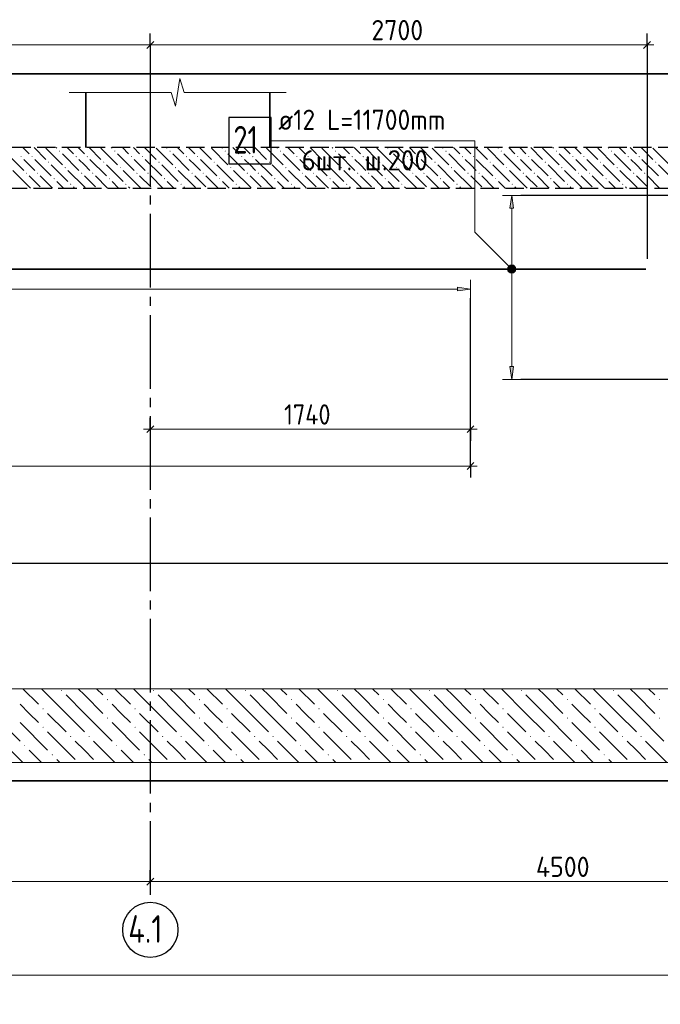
# Model space of a CAD drawing. Header units: millimetres. Extents: x 0 to 59400, y 0 to 42000.
# Tile 15 of 37: x 26367 to 33331, y 16921 to 27619. Entities that reach past the tile are written whole.
import ezdxf

# ---------------------------------------------------------------- set-up
doc = ezdxf.new("R2010")
doc.units = ezdxf.units.MM
doc.linetypes.add('______2', pattern=[270, 200, -70])
doc.linetypes.add('______5', pattern=[1100, 800, -100, 100, -100])
for name, color, linetype, lineweight in [('Standard', 7, 'Continuous', 25), ('ЖБ Перекрытие верхний уровень', 7, '______2', 25), ('ЖБ Пилон', 7, 'Continuous', 35), ('Позиционная метка линия выноска', 7, 'Continuous', 13), ('Размерная линия_ общее', 7, 'Continuous', 13), ('Фоновоя арматура Х1', 52, 'Continuous', 25)]:
    doc.layers.add(name, color=color, linetype=linetype, lineweight=lineweight)
doc.layers.add('Оси', color=7, linetype='______5')
doc.layers.add('Стена ДОП арматура У', color=7, linetype='Continuous', lineweight=35, true_color=0x5a2814)
doc.layers.add('Стена ДОП арматура Х', color=7, linetype='Continuous', lineweight=35, true_color=0x50140a)
doc.styles.add('ISOCPEUR', font='txt')

msp = doc.modelspace()

# ---------------------------------------------------------------- hatches: boundary and pattern name
at = {"layer": 'ЖБ Перекрытие верхний уровень', "linetype": 'Continuous', "lineweight": 18, "transparency": 33554687}
for points in [[(26375, 26132), (26381, 26138), (26388, 26132), (26381, 26125)], [(26495, 26132), (26501, 26138), (26508, 26132), (26501, 26125)], [(26795, 26192), (26801, 26198), (26808, 26192), (26801, 26185)], [(26975, 26132), (26981, 26138), (26988, 26132), (26981, 26125)], [(27095, 26132), (27101, 26138), (27108, 26132), (27101, 26125)], [(27395, 26192), (27401, 26198), (27408, 26192), (27401, 26185)], [(27575, 26132), (27581, 26138), (27588, 26132), (27581, 26125)], [(27695, 26132), (27701, 26138), (27708, 26132), (27701, 26125)], [(27995, 26192), (28001, 26198), (28008, 26192), (28001, 26185)], [(28175, 26132), (28181, 26138), (28188, 26132), (28181, 26125)], [(28295, 26132), (28301, 26138), (28308, 26132), (28301, 26125)], [(28595, 26192), (28601, 26198), (28608, 26192), (28601, 26185)], [(28775, 26132), (28781, 26138), (28788, 26132), (28781, 26125)], [(28895, 26132), (28901, 26138), (28908, 26132), (28901, 26125)], [(29195, 26192), (29201, 26198), (29208, 26192), (29201, 26185)], [(29375, 26132), (29381, 26138), (29388, 26132), (29381, 26125)], [(29495, 26132), (29501, 26138), (29508, 26132), (29501, 26125)], [(29795, 26192), (29801, 26198), (29808, 26192), (29801, 26185)], [(29975, 26132), (29981, 26138), (29988, 26132), (29981, 26125)], [(30095, 26132), (30101, 26138), (30108, 26132), (30101, 26125)], [(30395, 26192), (30401, 26198), (30408, 26192), (30401, 26185)], [(30575, 26132), (30581, 26138), (30588, 26132), (30581, 26125)], [(30695, 26132), (30701, 26138), (30708, 26132), (30701, 26125)], [(30995, 26192), (31001, 26198), (31008, 26192), (31001, 26185)], [(31175, 26132), (31181, 26138), (31188, 26132), (31181, 26125)], [(31295, 26132), (31301, 26138), (31308, 26132), (31301, 26125)], [(31595, 26192), (31601, 26198), (31608, 26192), (31601, 26185)], [(31775, 26132), (31781, 26138), (31788, 26132), (31781, 26125)], [(31895, 26132), (31901, 26138), (31908, 26132), (31901, 26125)], [(32195, 26192), (32201, 26198), (32208, 26192), (32201, 26185)], [(32375, 26132), (32381, 26138), (32388, 26132), (32381, 26125)], [(32495, 26132), (32501, 26138), (32508, 26132), (32501, 26125)], [(32795, 26192), (32801, 26198), (32808, 26192), (32801, 26185)], [(32975, 26132), (32981, 26138), (32988, 26132), (32981, 26125)], [(33095, 26132), (33101, 26138), (33108, 26132), (33101, 26125)], [(26675, 26072), (26681, 26078), (26688, 26072), (26681, 26065)], [(26855, 26012), (26861, 26018), (26868, 26012), (26861, 26005)], [(27275, 26072), (27281, 26078), (27288, 26072), (27281, 26065)], [(27455, 26012), (27461, 26018), (27468, 26012), (27461, 26005)], [(27875, 26072), (27881, 26078), (27888, 26072), (27881, 26065)], [(28055, 26012), (28061, 26018), (28068, 26012), (28061, 26005)], [(28475, 26072), (28481, 26078), (28488, 26072), (28481, 26065)], [(28655, 26012), (28661, 26018), (28668, 26012), (28661, 26005)], [(29075, 26072), (29081, 26078), (29088, 26072), (29081, 26065)], [(29255, 26012), (29261, 26018), (29268, 26012), (29261, 26005)], [(29675, 26072), (29681, 26078), (29688, 26072), (29681, 26065)], [(29855, 26012), (29861, 26018), (29868, 26012), (29861, 26005)], [(30275, 26072), (30281, 26078), (30288, 26072), (30281, 26065)], [(30455, 26012), (30461, 26018), (30468, 26012), (30461, 26005)], [(30875, 26072), (30881, 26078), (30888, 26072), (30881, 26065)], [(31055, 26012), (31061, 26018), (31068, 26012), (31061, 26005)], [(31475, 26072), (31481, 26078), (31488, 26072), (31481, 26065)], [(31655, 26012), (31661, 26018), (31668, 26012), (31661, 26005)], [(32075, 26072), (32081, 26078), (32088, 26072), (32081, 26065)], [(32255, 26012), (32261, 26018), (32268, 26012), (32261, 26005)], [(32675, 26072), (32681, 26078), (32688, 26072), (32681, 26065)], [(32855, 26012), (32861, 26018), (32868, 26012), (32861, 26005)], [(33275, 26072), (33281, 26078), (33288, 26072), (33281, 26065)], [(26435, 25952), (26441, 25958), (26448, 25952), (26441, 25945)], [(26555, 25952), (26561, 25958), (26568, 25952), (26561, 25945)], [(26735, 25892), (26741, 25898), (26748, 25892), (26741, 25885)], [(27035, 25952), (27041, 25958), (27048, 25952), (27041, 25945)], [(27155, 25952), (27161, 25958), (27168, 25952), (27161, 25945)], [(27335, 25892), (27341, 25898), (27348, 25892), (27341, 25885)], [(27635, 25952), (27641, 25958), (27648, 25952), (27641, 25945)], [(27755, 25952), (27761, 25958), (27768, 25952), (27761, 25945)], [(27935, 25892), (27941, 25898), (27948, 25892), (27941, 25885)], [(28235, 25952), (28241, 25958), (28248, 25952), (28241, 25945)], [(28355, 25952), (28361, 25958), (28368, 25952), (28361, 25945)], [(28535, 25892), (28541, 25898), (28548, 25892), (28541, 25885)], [(28835, 25952), (28841, 25958), (28848, 25952), (28841, 25945)], [(28955, 25952), (28961, 25958), (28968, 25952), (28961, 25945)], [(29135, 25892), (29141, 25898), (29148, 25892), (29141, 25885)], [(29435, 25952), (29441, 25958), (29448, 25952), (29441, 25945)], [(29555, 25952), (29561, 25958), (29568, 25952), (29561, 25945)], [(29735, 25892), (29741, 25898), (29748, 25892), (29741, 25885)], [(30035, 25952), (30041, 25958), (30048, 25952), (30041, 25945)], [(30155, 25952), (30161, 25958), (30168, 25952), (30161, 25945)], [(30335, 25892), (30341, 25898), (30348, 25892), (30341, 25885)], [(30635, 25952), (30641, 25958), (30648, 25952), (30641, 25945)], [(30755, 25952), (30761, 25958), (30768, 25952), (30761, 25945)], [(30935, 25892), (30941, 25898), (30948, 25892), (30941, 25885)], [(31235, 25952), (31241, 25958), (31248, 25952), (31241, 25945)], [(31355, 25952), (31361, 25958), (31368, 25952), (31361, 25945)], [(31535, 25892), (31541, 25898), (31548, 25892), (31541, 25885)], [(31835, 25952), (31841, 25958), (31848, 25952), (31841, 25945)], [(31955, 25952), (31961, 25958), (31968, 25952), (31961, 25945)], [(32135, 25892), (32141, 25898), (32148, 25892), (32141, 25885)], [(32435, 25952), (32441, 25958), (32448, 25952), (32441, 25945)], [(32555, 25952), (32561, 25958), (32568, 25952), (32561, 25945)], [(32735, 25892), (32741, 25898), (32748, 25892), (32741, 25885)], [(33035, 25952), (33041, 25958), (33048, 25952), (33041, 25945)], [(33155, 25952), (33161, 25958), (33168, 25952), (33161, 25945)], [(26915, 25832), (26921, 25838), (26928, 25832), (26921, 25825)], [(27515, 25832), (27521, 25838), (27528, 25832), (27521, 25825)], [(28115, 25832), (28121, 25838), (28128, 25832), (28121, 25825)], [(28715, 25832), (28721, 25838), (28728, 25832), (28721, 25825)], [(29315, 25832), (29321, 25838), (29328, 25832), (29321, 25825)], [(29915, 25832), (29921, 25838), (29928, 25832), (29921, 25825)], [(30515, 25832), (30521, 25838), (30528, 25832), (30521, 25825)], [(31115, 25832), (31121, 25838), (31128, 25832), (31121, 25825)], [(31715, 25832), (31721, 25838), (31728, 25832), (31721, 25825)], [(32315, 25832), (32321, 25838), (32328, 25832), (32321, 25825)], [(32915, 25832), (32921, 25838), (32928, 25832), (32921, 25825)]]:
    msp.add_hatch(color=7, dxfattribs=at).paths.add_polyline_path(points, flags=16)
at = {"layer": 'Позиционная метка линия выноска', "linetype": 'Continuous', "lineweight": 13, "transparency": 33554687}
for points in [[(31672, 24921), (31704, 24953), (31684, 24942)], [(31704, 24953), (31672, 24921), (31672, 24898)], [(31704, 24953), (31672, 24898), (31727, 24953)], [(31727, 24953), (31672, 24898), (31684, 24878)], [(31727, 24953), (31684, 24878), (31748, 24942)], [(31748, 24942), (31684, 24878), (31704, 24867)], [(31748, 24942), (31704, 24867), (31759, 24921)], [(31759, 24921), (31704, 24867), (31727, 24867)], [(31759, 24921), (31727, 24867), (31759, 24898)], [(31759, 24898), (31727, 24867), (31748, 24878)]]:
    msp.add_hatch(color=7, dxfattribs=at).paths.add_polyline_path(points)
at = {"layer": 'Стена ДОП арматура У', "linetype": 'Continuous', "lineweight": 13, "transparency": 33554687}
msp.add_hatch(color=7, dxfattribs=at).paths.add_polyline_path([(31736, 25570), (31716, 25710), (31696, 25570)])
msp.add_hatch(color=7, dxfattribs=at).paths.add_polyline_path([(31736, 23850), (31716, 23710), (31696, 23850)], flags=16)
at = {"layer": 'Стена ДОП арматура Х', "linetype": 'Continuous', "lineweight": 13, "transparency": 33554687}
msp.add_hatch(color=7, dxfattribs=at).paths.add_polyline_path([(31127, 24673), (31267, 24693), (31127, 24713)])
at = {"layer": 'Фоновоя арматура Х1', "linetype": 'Continuous', "lineweight": 18, "transparency": 33554687}
for points in [[(26815, 20332), (26821, 20338), (26828, 20332), (26821, 20325)], [(27815, 20332), (27821, 20338), (27828, 20332), (27821, 20325)], [(28815, 20332), (28821, 20338), (28828, 20332), (28821, 20325)], [(29815, 20332), (29821, 20338), (29828, 20332), (29821, 20325)], [(30815, 20332), (30821, 20338), (30828, 20332), (30821, 20325)], [(31815, 20332), (31821, 20338), (31828, 20332), (31821, 20325)], [(32815, 20332), (32821, 20338), (32828, 20332), (32821, 20325)], [(27315, 20232), (27321, 20238), (27328, 20232), (27321, 20225)], [(28315, 20232), (28321, 20238), (28328, 20232), (28321, 20225)], [(29315, 20232), (29321, 20238), (29328, 20232), (29321, 20225)], [(30315, 20232), (30321, 20238), (30328, 20232), (30321, 20225)], [(31315, 20232), (31321, 20238), (31328, 20232), (31321, 20225)], [(32315, 20232), (32321, 20238), (32328, 20232), (32321, 20225)], [(33315, 20232), (33321, 20238), (33328, 20232), (33321, 20225)], [(26615, 20132), (26621, 20138), (26628, 20132), (26621, 20125)], [(27615, 20132), (27621, 20138), (27628, 20132), (27621, 20125)], [(28615, 20132), (28621, 20138), (28628, 20132), (28621, 20125)], [(29615, 20132), (29621, 20138), (29628, 20132), (29621, 20125)], [(30615, 20132), (30621, 20138), (30628, 20132), (30621, 20125)], [(31615, 20132), (31621, 20138), (31628, 20132), (31621, 20125)], [(32615, 20132), (32621, 20138), (32628, 20132), (32621, 20125)], [(27315, 20032), (27321, 20038), (27328, 20032), (27321, 20025)], [(28315, 20032), (28321, 20038), (28328, 20032), (28321, 20025)], [(29315, 20032), (29321, 20038), (29328, 20032), (29321, 20025)], [(30315, 20032), (30321, 20038), (30328, 20032), (30321, 20025)], [(31315, 20032), (31321, 20038), (31328, 20032), (31321, 20025)], [(32315, 20032), (32321, 20038), (32328, 20032), (32321, 20025)], [(33315, 20032), (33321, 20038), (33328, 20032), (33321, 20025)], [(26615, 19932), (26621, 19938), (26628, 19932), (26621, 19925)], [(27615, 19932), (27621, 19938), (27628, 19932), (27621, 19925)], [(28615, 19932), (28621, 19938), (28628, 19932), (28621, 19925)], [(29615, 19932), (29621, 19938), (29628, 19932), (29621, 19925)], [(30615, 19932), (30621, 19938), (30628, 19932), (30621, 19925)], [(31615, 19932), (31621, 19938), (31628, 19932), (31621, 19925)], [(32615, 19932), (32621, 19938), (32628, 19932), (32621, 19925)], [(26915, 19832), (26921, 19838), (26928, 19832), (26921, 19825)], [(27115, 19832), (27121, 19838), (27128, 19832), (27121, 19825)], [(27915, 19832), (27921, 19838), (27928, 19832), (27921, 19825)], [(28115, 19832), (28121, 19838), (28128, 19832), (28121, 19825)], [(28915, 19832), (28921, 19838), (28928, 19832), (28921, 19825)], [(29115, 19832), (29121, 19838), (29128, 19832), (29121, 19825)], [(29915, 19832), (29921, 19838), (29928, 19832), (29921, 19825)], [(30115, 19832), (30121, 19838), (30128, 19832), (30121, 19825)], [(30915, 19832), (30921, 19838), (30928, 19832), (30921, 19825)], [(31115, 19832), (31121, 19838), (31128, 19832), (31121, 19825)], [(31915, 19832), (31921, 19838), (31928, 19832), (31921, 19825)], [(32115, 19832), (32121, 19838), (32128, 19832), (32121, 19825)], [(32915, 19832), (32921, 19838), (32928, 19832), (32921, 19825)], [(33115, 19832), (33121, 19838), (33128, 19832), (33121, 19825)], [(26415, 19732), (26421, 19738), (26428, 19732), (26421, 19725)], [(27415, 19732), (27421, 19738), (27428, 19732), (27421, 19725)], [(28415, 19732), (28421, 19738), (28428, 19732), (28421, 19725)], [(29415, 19732), (29421, 19738), (29428, 19732), (29421, 19725)], [(30415, 19732), (30421, 19738), (30428, 19732), (30421, 19725)], [(31415, 19732), (31421, 19738), (31428, 19732), (31421, 19725)], [(32415, 19732), (32421, 19738), (32428, 19732), (32421, 19725)], [(26715, 19632), (26721, 19638), (26728, 19632), (26721, 19625)], [(27715, 19632), (27721, 19638), (27728, 19632), (27721, 19625)], [(28715, 19632), (28721, 19638), (28728, 19632), (28721, 19625)], [(29715, 19632), (29721, 19638), (29728, 19632), (29721, 19625)], [(30715, 19632), (30721, 19638), (30728, 19632), (30721, 19625)], [(31715, 19632), (31721, 19638), (31728, 19632), (31721, 19625)], [(32715, 19632), (32721, 19638), (32728, 19632), (32721, 19625)]]:
    msp.add_hatch(color=7, dxfattribs=at).paths.add_polyline_path(points, flags=16)

# ---------------------------------------------------------------- linework, layer by layer
at = {"layer": 'Standard', "color": 7, "linetype": 'Continuous', "lineweight": -3, "transparency": 33554687}
for p, q in [((27787, 27346), (27787, 27471)), ((33187, 27346), (33187, 27471)), ((27787, 27346), (27787, 27221)), ((27787, 27346), (27787, 26610)), ((33187, 27346), (33187, 27221)), ((33187, 27346), (33187, 25022)), ((31267, 22770), (31267, 24593)), ((33877, 23710), (31816, 23710)), ((27787, 23170), (27787, 23295)), ((27787, 23170), (27787, 23246)), ((31267, 23170), (31267, 23295)), ((27787, 23170), (27787, 23045)), ((31267, 23170), (31267, 23045)), ((31267, 22770), (31267, 22895)), ((31267, 22770), (31267, 22645))]:
    msp.add_line(p, q, dxfattribs=at)
at = {"layer": 'Standard', "color": 7, "linetype": 'Continuous', "lineweight": 13, "transparency": 33554687}
for p, q in [((9787, 27346), (27787, 27346)), ((27787, 27346), (33187, 27346)), ((33187, 27346), (33262, 27346)), ((28061, 26680), (28109, 26980)), ((28109, 26980), (28156, 26830)), ((26905, 26830), (28014, 26830)), ((28014, 26830), (28061, 26680)), ((28156, 26830), (29265, 26830)), ((29265, 26830), (29265, 26830)), ((27787, 23170), (27712, 23170)), ((31267, 23170), (27787, 23170)), ((31267, 23170), (31342, 23170)), ((12067, 22770), (31267, 22770)), ((31267, 22770), (31342, 22770))]:
    msp.add_line(p, q, dxfattribs=at)
at = {"layer": 'Standard', "color": 7, "linetype": 'Continuous', "lineweight": 25, "transparency": 33554687}
for p, q in [((27750, 27308), (27825, 27383)), ((33150, 27308), (33225, 27383)), ((27825, 23208), (27750, 23133)), ((31305, 23208), (31230, 23133)), ((31230, 22733), (31305, 22808))]:
    msp.add_line(p, q, dxfattribs=at)
at = {"layer": 'Standard', "color": 254, "linetype": 'Continuous', "lineweight": 35, "true_color": 0xc4c4ff, "transparency": 33554687}
msp.add_lwpolyline([(2848, 19350), (37787, 19350), (37787, 27030), (2848, 27030), (2848, 19350)], dxfattribs=at)
at = {"layer": 'Standard', "color": 7, "linetype": 'Continuous', "lineweight": -3, "transparency": 33554687}
for points in [[(33877, 25710), (33860, 25710), (33860, 25710), (31816, 25710)], [(31267, 23170), (31267, 24457), (31267, 24457), (31267, 24593)], [(18763, 500), (40400, 500), (40400, 21710), (18763, 21710), (18763, 500)]]:
    msp.add_lwpolyline(points, dxfattribs=at)
at = {"layer": 'Standard', "color": 254, "linetype": 'Continuous', "lineweight": 13, "true_color": 0xc4c4ff, "transparency": 33554687}
msp.add_lwpolyline([(23322, 5096), (36323, 5096), (36323, 17238), (23322, 17238), (23322, 5096)], dxfattribs=at)
at = {"layer": 'ЖБ Перекрытие верхний уровень', "color": 7, "linetype": '______2', "lineweight": 25, "transparency": 33554687}
for p, q in [((37287, 26230), (10087, 26230)), ((10587, 25790), (36787, 25790))]:
    msp.add_line(p, q, dxfattribs=at)
at = {"layer": 'ЖБ Перекрытие верхний уровень', "color": 9, "linetype": 'Continuous', "lineweight": 18, "true_color": 0xc7c7c7, "transparency": 33554687}
for p, q in [((26403, 26230), (26471, 26162)), ((26523, 26230), (26651, 26102)), ((26651, 26222), (26831, 26042)), ((26771, 26222), (26763, 26230)), ((26883, 26230), (26951, 26162)), ((27003, 26230), (27071, 26162)), ((27123, 26230), (27251, 26102)), ((27251, 26222), (27431, 26042)), ((27371, 26222), (27363, 26230)), ((27483, 26230), (27551, 26162)), ((27603, 26230), (27671, 26162)), ((27723, 26230), (27851, 26102)), ((27851, 26222), (28031, 26042)), ((27971, 26222), (27963, 26230)), ((28083, 26230), (28151, 26162)), ((28203, 26230), (28271, 26162)), ((28323, 26230), (28451, 26102)), ((28451, 26222), (28631, 26042)), ((28571, 26222), (28563, 26230)), ((28683, 26230), (28751, 26162)), ((28803, 26230), (28871, 26162)), ((28923, 26230), (29051, 26102)), ((29051, 26222), (29231, 26042)), ((29171, 26222), (29163, 26230)), ((29283, 26230), (29351, 26162)), ((29403, 26230), (29471, 26162)), ((29523, 26230), (29651, 26102)), ((29651, 26222), (29831, 26042)), ((29771, 26222), (29763, 26230)), ((29883, 26230), (29951, 26162)), ((30003, 26230), (30071, 26162)), ((30123, 26230), (30251, 26102)), ((30251, 26222), (30431, 26042)), ((30371, 26222), (30363, 26230)), ((30483, 26230), (30551, 26162)), ((30603, 26230), (30671, 26162)), ((30723, 26230), (30851, 26102)), ((30851, 26222), (31031, 26042)), ((30971, 26222), (30963, 26230)), ((31083, 26230), (31151, 26162)), ((31203, 26230), (31271, 26162)), ((31323, 26230), (31451, 26102)), ((31451, 26222), (31631, 26042)), ((31571, 26222), (31563, 26230)), ((31683, 26230), (31751, 26162)), ((31803, 26230), (31871, 26162)), ((31923, 26230), (32051, 26102)), ((32051, 26222), (32231, 26042)), ((32171, 26222), (32163, 26230)), ((32283, 26230), (32351, 26162)), ((32403, 26230), (32471, 26162)), ((32523, 26230), (32651, 26102)), ((32651, 26222), (32831, 26042)), ((32771, 26222), (32763, 26230)), ((32883, 26230), (32951, 26162)), ((33003, 26230), (33071, 26162)), ((33123, 26230), (33251, 26102)), ((33251, 26222), (33431, 26042)), ((26231, 26162), (26411, 25982)), ((26831, 26162), (27011, 25982)), ((27431, 26162), (27611, 25982)), ((28031, 26162), (28211, 25982)), ((28631, 26162), (28811, 25982)), ((29231, 26162), (29411, 25982)), ((29831, 26162), (30011, 25982)), ((30431, 26162), (30611, 25982)), ((31031, 26162), (31211, 25982)), ((31631, 26162), (31811, 25982)), ((32231, 26162), (32411, 25982)), ((32831, 26162), (33011, 25982)), ((26471, 26042), (26411, 26102)), ((26531, 25982), (26471, 26042)), ((26531, 26102), (26711, 25922)), ((26711, 26042), (26891, 25862)), ((27071, 26042), (27011, 26102)), ((27131, 25982), (27071, 26042)), ((27131, 26102), (27311, 25922)), ((27311, 26042), (27491, 25862)), ((27671, 26042), (27611, 26102)), ((27731, 25982), (27671, 26042)), ((27731, 26102), (27911, 25922)), ((27911, 26042), (28091, 25862)), ((28271, 26042), (28211, 26102)), ((28331, 25982), (28271, 26042)), ((28331, 26102), (28511, 25922)), ((28511, 26042), (28691, 25862)), ((28871, 26042), (28811, 26102)), ((28931, 25982), (28871, 26042)), ((28931, 26102), (29111, 25922)), ((29111, 26042), (29291, 25862)), ((29471, 26042), (29411, 26102)), ((29531, 25982), (29471, 26042)), ((29531, 26102), (29711, 25922)), ((29711, 26042), (29891, 25862)), ((30071, 26042), (30011, 26102)), ((30131, 25982), (30071, 26042)), ((30131, 26102), (30311, 25922)), ((30311, 26042), (30491, 25862)), ((30671, 26042), (30611, 26102)), ((30731, 25982), (30671, 26042)), ((30731, 26102), (30911, 25922)), ((30911, 26042), (31091, 25862)), ((31271, 26042), (31211, 26102)), ((31331, 25982), (31271, 26042)), ((31331, 26102), (31511, 25922)), ((31511, 26042), (31691, 25862)), ((31871, 26042), (31811, 26102)), ((31931, 25982), (31871, 26042)), ((31931, 26102), (32111, 25922)), ((32111, 26042), (32291, 25862)), ((32471, 26042), (32411, 26102)), ((32531, 25982), (32471, 26042)), ((32531, 26102), (32711, 25922)), ((32711, 26042), (32891, 25862)), ((33071, 26042), (33011, 26102)), ((33131, 25982), (33071, 26042)), ((33131, 26102), (33311, 25922)), ((33311, 26042), (33491, 25862)), ((26471, 25802), (26291, 25982)), ((26471, 25922), (26591, 25802)), ((26591, 25922), (26723, 25790)), ((27071, 25802), (26891, 25982)), ((27071, 25922), (27191, 25802)), ((27191, 25922), (27323, 25790)), ((27671, 25802), (27491, 25982)), ((27671, 25922), (27791, 25802)), ((27791, 25922), (27923, 25790)), ((28271, 25802), (28091, 25982)), ((28271, 25922), (28391, 25802)), ((28391, 25922), (28523, 25790)), ((28871, 25802), (28691, 25982)), ((28871, 25922), (28991, 25802)), ((28991, 25922), (29123, 25790)), ((29471, 25802), (29291, 25982)), ((29471, 25922), (29591, 25802)), ((29591, 25922), (29723, 25790)), ((30071, 25802), (29891, 25982)), ((30071, 25922), (30191, 25802)), ((30191, 25922), (30323, 25790)), ((30671, 25802), (30491, 25982)), ((30671, 25922), (30791, 25802)), ((30791, 25922), (30923, 25790)), ((31271, 25802), (31091, 25982)), ((31271, 25922), (31391, 25802)), ((31391, 25922), (31523, 25790)), ((31871, 25802), (31691, 25982)), ((31871, 25922), (31991, 25802)), ((31991, 25922), (32123, 25790)), ((32471, 25802), (32291, 25982)), ((32471, 25922), (32591, 25802)), ((32591, 25922), (32723, 25790)), ((33071, 25802), (32891, 25982)), ((33071, 25922), (33191, 25802)), ((33191, 25922), (33323, 25790)), ((26471, 25802), (26483, 25790)), ((26843, 25790), (26771, 25862)), ((26951, 25802), (26963, 25790)), ((27071, 25802), (27083, 25790)), ((27443, 25790), (27371, 25862)), ((27551, 25802), (27563, 25790)), ((27671, 25802), (27683, 25790)), ((28043, 25790), (27971, 25862)), ((28151, 25802), (28163, 25790)), ((28271, 25802), (28283, 25790)), ((28643, 25790), (28571, 25862)), ((28751, 25802), (28763, 25790)), ((28871, 25802), (28883, 25790)), ((29243, 25790), (29171, 25862)), ((29351, 25802), (29363, 25790)), ((29471, 25802), (29483, 25790)), ((29843, 25790), (29771, 25862)), ((29951, 25802), (29963, 25790)), ((30071, 25802), (30083, 25790)), ((30443, 25790), (30371, 25862)), ((30551, 25802), (30563, 25790)), ((30671, 25802), (30683, 25790)), ((31043, 25790), (30971, 25862)), ((31151, 25802), (31163, 25790)), ((31271, 25802), (31283, 25790)), ((31643, 25790), (31571, 25862)), ((31751, 25802), (31763, 25790)), ((31871, 25802), (31883, 25790)), ((32243, 25790), (32171, 25862)), ((32351, 25802), (32363, 25790)), ((32471, 25802), (32483, 25790)), ((32843, 25790), (32771, 25862)), ((32951, 25802), (32963, 25790)), ((33071, 25802), (33083, 25790))]:
    msp.add_line(p, q, dxfattribs=at)
at = {"layer": 'ЖБ Пилон', "color": 7, "linetype": 'Continuous', "lineweight": 35, "transparency": 33554687}
for p, q in [((27087, 26230), (27087, 26830)), ((29087, 26830), (29087, 26230))]:
    msp.add_line(p, q, dxfattribs=at)
at = {"layer": 'Оси', "color": 8, "linetype": '______5', "lineweight": -3, "transparency": 33554687}
msp.add_line((27787, 26610), (27787, 18030), dxfattribs=at)
at = {"layer": 'Оси', "color": 7, "linetype": 'Continuous', "lineweight": -3, "transparency": 33554687}
msp.add_circle((27787, 17730), 300, dxfattribs=at)
at = {"layer": 'Позиционная метка линия выноска', "color": 7, "linetype": 'Continuous', "lineweight": 13, "transparency": 33554687}
for p, q in [((31684, 24942), (31684, 24942)), ((31748, 24942), (31748, 24942)), ((31684, 24878), (31684, 24878)), ((31748, 24878), (31748, 24878))]:
    msp.add_line(p, q, dxfattribs=at)
msp.add_lwpolyline([(29104, 26305), (31316, 26305), (31316, 25310), (31716, 24910)], dxfattribs=at)
msp.add_circle((31716, 24910), 45, dxfattribs=at)
at = {"layer": 'Размерная линия_ общее', "color": 253, "linetype": 'Continuous', "lineweight": -3, "true_color": 0xa0a0a0, "transparency": 33554687}
for q in [(27787, 18380), (27787, 18130), (27787, 18130)]:
    msp.add_line((27787, 18255), q, dxfattribs=at)
at = {"layer": 'Размерная линия_ общее', "color": 7, "linetype": 'Continuous', "lineweight": 13, "transparency": 33554687}
for p, q in [((27787, 18255), (15787, 18255)), ((36787, 18255), (27787, 18255))]:
    msp.add_line(p, q, dxfattribs=at)
at = {"layer": 'Размерная линия_ общее', "color": 7, "linetype": 'Continuous', "lineweight": 25, "transparency": 33554687}
msp.add_line((27825, 18292), (27750, 18217), dxfattribs=at)
at = {"layer": 'Стена ДОП арматура У', "color": 251, "linetype": 'Continuous', "lineweight": 13, "true_color": 0x494949, "transparency": 33554687}
for p, q in [((31716, 25710), (31616, 25710)), ((31716, 25710), (31696, 25570)), ((31736, 25570), (31716, 25710)), ((31716, 25710), (31816, 25710)), ((31716, 25710), (31716, 25710)), ((31696, 25570), (31736, 25570)), ((31716, 23850), (31716, 25570)), ((31716, 23710), (31696, 23850)), ((31696, 23850), (31736, 23850)), ((31736, 23850), (31716, 23710)), ((31716, 23710), (31616, 23710)), ((31716, 23710), (31816, 23710)), ((31716, 23710), (31716, 23710))]:
    msp.add_line(p, q, dxfattribs=at)
at = {"layer": 'Стена ДОП арматура У', "color": 19, "linetype": 'Continuous', "lineweight": 35, "true_color": 0x5a2814, "transparency": 33554687}
msp.add_line((33175, 24910), (9799, 24910), dxfattribs=at)
at = {"layer": 'Стена ДОП арматура У', "color": 7, "linetype": 'Continuous', "lineweight": 25, "transparency": 33554687}
msp.add_lwpolyline([(28640, 26055), (29100, 26055), (29100, 26555), (28640, 26555), (28640, 26055)], dxfattribs=at)
at = {"layer": 'Стена ДОП арматура Х', "color": 251, "linetype": 'Continuous', "lineweight": 13, "true_color": 0x494949, "transparency": 33554687}
for p, q in [((31267, 24693), (31127, 24713)), ((31127, 24713), (31127, 24673)), ((31267, 24693), (31267, 24793)), ((12207, 24693), (31127, 24693)), ((31127, 24673), (31267, 24693)), ((31267, 24693), (31267, 24593)), ((31267, 24693), (31267, 24693))]:
    msp.add_line(p, q, dxfattribs=at)
at = {"layer": 'Фоновоя арматура Х1', "color": 7, "linetype": 'Continuous', "lineweight": 13, "transparency": 33554687}
for p, q in [((36787, 20350), (5287, 20350)), ((3048, 19550), (37587, 19550))]:
    msp.add_line(p, q, dxfattribs=at)
at = {"layer": 'Фоновоя арматура Х1', "color": 252, "linetype": 'Continuous', "lineweight": 18, "true_color": 0x8f8f8f, "transparency": 33554687}
for p, q in [((26403, 20350), (26571, 20182)), ((26871, 20082), (26603, 20350)), ((27071, 20282), (27003, 20350)), ((27203, 20350), (27271, 20282)), ((27403, 20350), (27571, 20182)), ((27871, 20082), (27603, 20350)), ((28071, 20282), (28003, 20350)), ((28203, 20350), (28271, 20282)), ((28403, 20350), (28571, 20182)), ((28871, 20082), (28603, 20350)), ((29071, 20282), (29003, 20350)), ((29203, 20350), (29271, 20282)), ((29403, 20350), (29571, 20182)), ((29871, 20082), (29603, 20350)), ((30071, 20282), (30003, 20350)), ((30203, 20350), (30271, 20282)), ((30403, 20350), (30571, 20182)), ((30871, 20082), (30603, 20350)), ((31071, 20282), (31003, 20350)), ((31203, 20350), (31271, 20282)), ((31403, 20350), (31571, 20182)), ((31871, 20082), (31603, 20350)), ((32071, 20282), (32003, 20350)), ((32203, 20350), (32271, 20282)), ((32403, 20350), (32571, 20182)), ((32871, 20082), (32603, 20350)), ((33071, 20282), (33003, 20350)), ((33203, 20350), (33271, 20282)), ((26871, 20282), (27071, 20082)), ((27071, 20282), (27271, 20082)), ((27871, 20282), (28071, 20082)), ((28071, 20282), (28271, 20082)), ((28871, 20282), (29071, 20082)), ((29071, 20282), (29271, 20082)), ((29871, 20282), (30071, 20082)), ((30071, 20282), (30271, 20082)), ((30871, 20282), (31071, 20082)), ((31071, 20282), (31271, 20082)), ((31871, 20282), (32071, 20082)), ((32071, 20282), (32271, 20082)), ((32871, 20282), (33071, 20082)), ((33071, 20282), (33271, 20082)), ((26471, 20082), (26371, 20182)), ((27471, 20082), (27371, 20182)), ((28471, 20082), (28371, 20182)), ((29471, 20082), (29371, 20182)), ((30471, 20082), (30371, 20182)), ((31471, 20082), (31371, 20182)), ((32471, 20082), (32371, 20182)), ((26071, 20082), (26371, 19782)), ((26571, 19982), (26471, 20082)), ((26671, 20082), (26871, 19882)), ((26871, 20082), (27071, 19882)), ((27071, 20082), (27371, 19782)), ((27571, 19982), (27471, 20082)), ((27671, 20082), (27871, 19882)), ((27871, 20082), (28071, 19882)), ((28071, 20082), (28371, 19782)), ((28571, 19982), (28471, 20082)), ((28671, 20082), (28871, 19882)), ((28871, 20082), (29071, 19882)), ((29071, 20082), (29371, 19782)), ((29571, 19982), (29471, 20082)), ((29671, 20082), (29871, 19882)), ((29871, 20082), (30071, 19882)), ((30071, 20082), (30371, 19782)), ((30571, 19982), (30471, 20082)), ((30671, 20082), (30871, 19882)), ((30871, 20082), (31071, 19882)), ((31071, 20082), (31371, 19782)), ((31571, 19982), (31471, 20082)), ((31671, 20082), (31871, 19882)), ((31871, 20082), (32071, 19882)), ((32071, 20082), (32371, 19782)), ((32571, 19982), (32471, 20082)), ((32671, 20082), (32871, 19882)), ((32871, 20082), (33071, 19882)), ((33071, 20082), (33371, 19782)), ((26371, 19982), (26671, 19682)), ((27371, 19982), (27671, 19682)), ((28371, 19982), (28671, 19682)), ((29371, 19982), (29671, 19682)), ((30371, 19982), (30671, 19682)), ((31371, 19982), (31671, 19682)), ((32371, 19982), (32671, 19682)), ((26671, 19882), (26971, 19582)), ((27671, 19882), (27971, 19582)), ((28671, 19882), (28971, 19582)), ((29671, 19882), (29971, 19582)), ((30671, 19882), (30971, 19582)), ((31671, 19882), (31971, 19582)), ((32671, 19882), (32971, 19582)), ((26171, 19782), (26403, 19550)), ((27071, 19682), (26971, 19782)), ((27171, 19782), (27403, 19550)), ((28071, 19682), (27971, 19782)), ((28171, 19782), (28403, 19550)), ((29071, 19682), (28971, 19782)), ((29171, 19782), (29403, 19550)), ((30071, 19682), (29971, 19782)), ((30171, 19782), (30403, 19550)), ((31071, 19682), (30971, 19782)), ((31171, 19782), (31403, 19550)), ((32071, 19682), (31971, 19782)), ((32171, 19782), (32403, 19550)), ((33071, 19682), (32971, 19782)), ((33171, 19782), (33403, 19550)), ((26471, 19682), (26603, 19550)), ((26803, 19550), (26771, 19582)), ((27171, 19582), (27071, 19682)), ((27471, 19682), (27603, 19550)), ((27803, 19550), (27771, 19582)), ((28171, 19582), (28071, 19682)), ((28471, 19682), (28603, 19550)), ((28803, 19550), (28771, 19582)), ((29171, 19582), (29071, 19682)), ((29471, 19682), (29603, 19550)), ((29803, 19550), (29771, 19582)), ((30171, 19582), (30071, 19682)), ((30471, 19682), (30603, 19550)), ((30803, 19550), (30771, 19582)), ((31171, 19582), (31071, 19682)), ((31471, 19682), (31603, 19550)), ((31803, 19550), (31771, 19582)), ((32171, 19582), (32071, 19682)), ((32471, 19682), (32603, 19550)), ((32803, 19550), (32771, 19582)), ((33171, 19582), (33071, 19682))]:
    msp.add_line(p, q, dxfattribs=at)

# ---------------------------------------------------------------- texts
at = {"layer": 'Standard', "color": 7, "linetype": 'Continuous', "lineweight": 25, "transparency": 33554687, "char_height": 220, "attachment_point": 7, "style": 'ISOCPEUR'}
for s, insert, width in [('\\W0.93;2700', (30190, 27396), 718.1), ('\\W0.87;1740', (29241, 23220), 689.42)]:
    msp.add_mtext(s, dxfattribs=dict(at, insert=insert, width=width))
at = {"layer": 'Оси', "color": 7, "linetype": 'Continuous', "lineweight": 25, "transparency": 33554687, "insert": (27547, 17590), "char_height": 300, "width": 599.72, "attachment_point": 7, "style": 'ISOCPEUR'}
msp.add_mtext('\\W0.80;4.1', dxfattribs=at)
at = {"layer": 'Размерная линия_ общее', "color": 7, "linetype": 'Continuous', "lineweight": 25, "transparency": 33554687, "insert": (31979, 18305), "char_height": 220, "width": 740.38, "attachment_point": 7, "style": 'ISOCPEUR'}
msp.add_mtext('\\W0.93;4500', dxfattribs=at)
at = {"layer": 'Стена ДОП арматура У', "color": 7, "linetype": 'Continuous', "lineweight": 13, "transparency": 33554687, "attachment_point": 7, "style": 'ISOCPEUR'}
for s, insert, char_height, width in [('\\W0.92;ø12 L=11700mm ', (29178, 26422), 220, 2212.73), ('\\W0.75;21', (28690, 26165), 300, 472.29), ('\\W0.97;6шт. ш.200 ', (29431, 25982), 220, 1712.32)]:
    msp.add_mtext(s, dxfattribs=dict(at, insert=insert, char_height=char_height, width=width))

doc.saveas('drawing.dxf')
